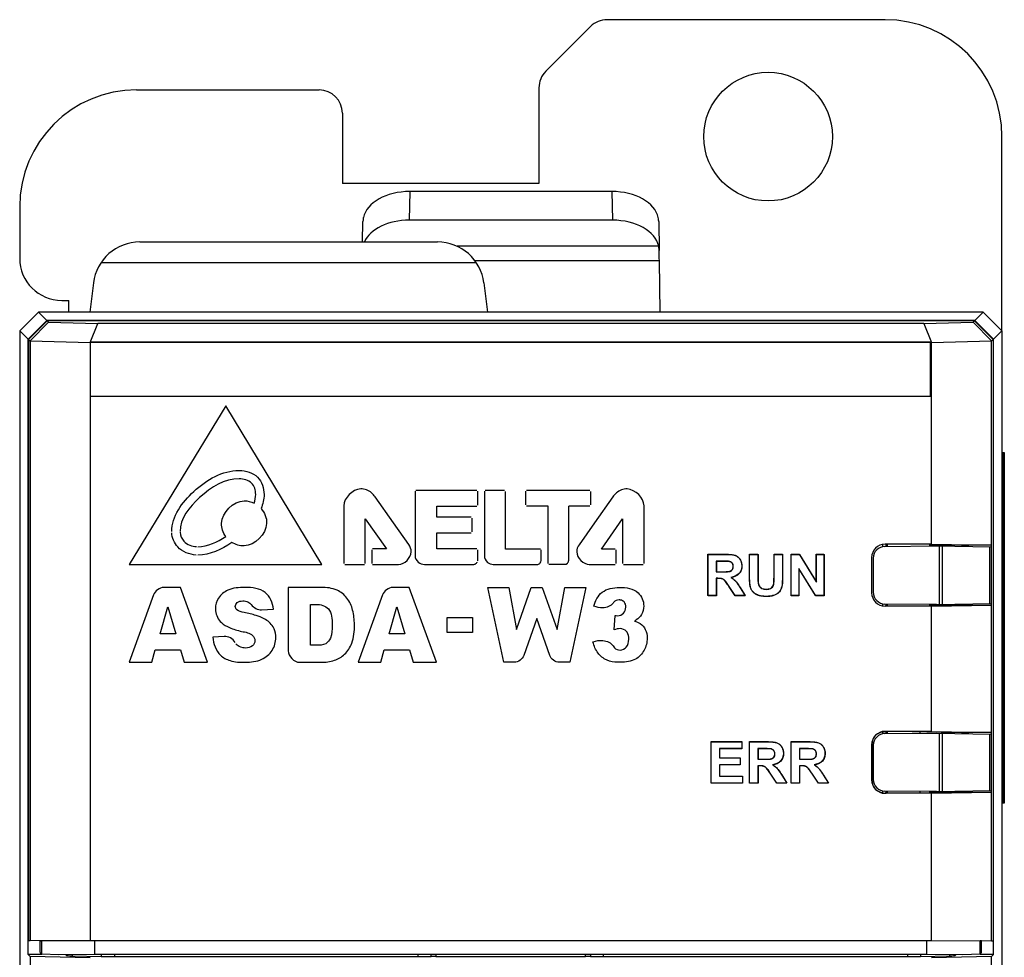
# Model space of a CAD drawing. Header units: millimetres. Extents: x 1898 to 2650, y -151 to 500.
# Tile 6 of 29: x 1957 to 1999, y 129 to 169. Entities that reach past the tile are written whole.
import ezdxf

# ---------------------------------------------------------------- set-up
doc = ezdxf.new("R2010")
doc.units = ezdxf.units.MM
doc.header["$LTSCALE"] = 23.1
doc.layers.get('0').update_dxf_attribs({"linetype": 'CONTINUOUS'})

msp = doc.modelspace()

# ---------------------------------------------------------------- linework, layer by layer
for p, q in [((1981.181, 168.497), (1979.267, 166.583)), ((1993.774, 168.79), (1981.888, 168.79)), ((1978.974, 165.876), (1978.974, 161.79)), ((1961.774, 165.79), (1969.574, 165.79)), ((1970.574, 164.79), (1970.574, 161.79)), ((1998.774, 155.49), (1998.774, 163.79)), ((1978.974, 161.79), (1970.574, 161.79)), ((1973.453, 161.444), (1973.433, 160.218)), ((1982.096, 161.444), (1973.453, 161.444)), ((1982.096, 161.444), (1982.116, 160.218)), ((1956.774, 160.79), (1956.774, 158.59)), ((1971.439, 159.29), (1971.453, 160.165)), ((1982.116, 160.218), (1973.433, 160.218)), ((1984.096, 160.165), (1984.116, 158.925)), ((1961.912, 159.29), (1974.636, 159.29)), ((1961.912, 159.29), (1974.636, 159.29)), ((1984.098, 159.105), (1975.475, 159.105)), ((1960.256, 158.412), (1976.292, 158.412)), ((1960.256, 158.412), (1976.292, 158.412)), ((1984.124, 158.478), (1976.244, 158.478)), ((1984.162, 156.29), (1984.124, 158.478)), ((1959.927, 157.534), (1959.774, 156.29)), ((1959.927, 157.534), (1959.774, 156.29)), ((1976.622, 157.534), (1976.774, 156.29)), ((1976.622, 157.534), (1976.774, 156.29)), ((1958.574, 156.79), (1958.874, 156.79)), ((1958.874, 156.29), (1958.874, 156.79)), ((1956.774, 155.49), (1957.574, 156.29)), ((1997.975, 156.29), (1957.574, 156.29)), ((1957.938, 155.926), (1957.574, 156.29)), ((1997.611, 155.926), (1997.975, 156.29)), ((1997.975, 156.29), (1998.774, 155.49)), ((1957.138, 155.127), (1957.938, 155.926)), ((1957.154, 155.111), (1957.954, 155.911)), ((1958.011, 155.854), (1957.219, 155.06)), ((1997.611, 155.926), (1957.938, 155.926)), ((1997.595, 155.911), (1957.954, 155.911)), ((1958.011, 155.854), (1957.954, 155.911)), ((1958.011, 155.854), (1960.11, 155.8)), ((1959.785, 154.994), (1960.11, 155.8)), ((1995.438, 155.8), (1960.11, 155.8)), ((1995.438, 155.8), (1997.538, 155.854)), ((1995.438, 155.8), (1995.764, 154.994)), ((1997.538, 155.854), (1997.595, 155.911)), ((1998.329, 155.06), (1997.538, 155.854)), ((1997.595, 155.911), (1998.395, 155.111)), ((1997.611, 155.926), (1998.41, 155.127)), ((1956.774, 155.49), (1956.774, -12.91)), ((1957.138, 155.127), (1956.774, 155.49)), ((1998.41, 155.127), (1998.774, 155.49)), ((1998.774, 155.49), (1998.774, -12.91)), ((1957.138, 128.824), (1957.138, 155.127)), ((1957.154, 155.111), (1957.154, 129.408)), ((1957.219, 155.045), (1957.154, 155.111)), ((1957.219, 155.06), (1959.785, 154.994)), ((1957.219, 155.045), (1957.219, 129.413)), ((1959.785, 155), (1959.785, 129.417)), ((1995.764, 155), (1959.785, 155)), ((1959.785, 154.994), (1959.785, 152.694)), ((1995.725, 154.994), (1959.785, 154.994)), ((1959.785, 154.993), (1959.785, 152.693)), ((1995.725, 154.993), (1959.785, 154.993)), ((1995.725, 152.694), (1995.725, 154.994)), ((1995.725, 152.693), (1995.725, 154.993)), ((1995.764, 154.994), (1998.329, 155.06)), ((1995.764, 146.363), (1995.764, 155)), ((1998.329, 155.045), (1998.395, 155.111)), ((1998.329, 146.249), (1998.329, 155.045)), ((1998.395, 155.111), (1998.395, 129.408)), ((1998.41, 128.824), (1998.41, 155.127)), ((1959.785, 152.694), (1995.725, 152.694)), ((1959.785, 152.693), (1995.725, 152.693)), ((1965.583, 152.281), (1961.459, 145.502)), ((1969.687, 145.502), (1965.583, 152.281)), ((1998.774, 150.29), (1998.824, 150.29)), ((1998.824, 135.29), (1998.824, 150.29)), ((1998.824, 150.29), (1998.874, 150.29)), ((1998.874, 150.29), (1998.874, 135.29)), ((1973.68, 148.629), (1973.68, 145.872)), ((1976.32, 148.667), (1973.719, 148.667)), ((1976.358, 148.037), (1976.358, 148.629)), ((1976.645, 148.627), (1976.645, 145.883)), ((1977.507, 148.664), (1976.684, 148.664)), ((1977.545, 146.159), (1977.545, 148.626)), ((1978.404, 148.629), (1978.404, 148.042)), ((1981.149, 148.664), (1978.442, 148.667)), ((1981.188, 148.045), (1981.188, 148.626)), ((1972.751, 147.285), (1971.969, 148.395)), ((1982.136, 148.392), (1981.353, 147.283)), ((1970.634, 148.008), (1970.634, 146.911)), ((1974.613, 147.515), (1974.613, 147.998)), ((1974.613, 147.998), (1976.32, 147.998)), ((1978.442, 148.003), (1979.355, 148.003)), ((1979.355, 148.003), (1979.355, 145.547)), ((1980.248, 148.007), (1981.149, 148.007)), ((1980.248, 145.683), (1980.248, 147.988)), ((1983.47, 145.54), (1983.47, 148.007)), ((1998.824, 147.722), (1998.862, 147.79)), ((1998.862, 147.79), (1998.824, 147.79)), ((1998.862, 147.79), (1998.862, 137.79)), ((1971.55, 145.542), (1971.55, 147.456)), ((1971.55, 147.456), (1972.452, 146.161)), ((1976.084, 147.515), (1974.613, 147.515)), ((1976.122, 146.895), (1976.122, 147.477)), ((1981.653, 146.159), (1982.555, 147.454)), ((1982.555, 147.454), (1982.555, 145.54)), ((1998.824, 147.722), (1998.85, 147.768)), ((1973.416, 146.347), (1972.751, 147.285)), ((1981.353, 147.283), (1980.69, 146.346)), ((1970.634, 146.911), (1970.635, 145.542)), ((1974.608, 146.166), (1974.608, 146.857)), ((1974.608, 146.857), (1976.084, 146.857)), ((1971.828, 146.122), (1971.828, 145.542)), ((1972.452, 146.161), (1971.866, 146.161)), ((1976.32, 146.166), (1974.608, 146.166)), ((1976.358, 145.649), (1976.358, 146.127)), ((1979.039, 146.159), (1977.545, 146.159)), ((1979.078, 145.673), (1979.078, 146.12)), ((1982.239, 146.159), (1981.653, 146.159)), ((1982.277, 145.54), (1982.277, 146.12)), ((1993.68, 146.262), (1993.68, 146.347)), ((1993.77, 146.271), (1995.974, 146.29)), ((1995.764, 146.363), (1993.774, 146.363)), ((1993.829, 146.271), (1993.829, 146.352)), ((1993.866, 146.34), (1993.866, 146.272)), ((1995.667, 146.328), (1996.179, 146.319)), ((1995.764, 146.363), (1998.329, 146.319)), ((1995.974, 146.29), (1998.309, 146.249)), ((1996.088, 146.288), (1996.088, 143.792)), ((1997.129, 146.319), (1996.179, 146.319)), ((1996.217, 146.286), (1996.217, 143.794)), ((1996.659, 146.319), (1996.659, 146.278)), ((1997.059, 146.319), (1997.059, 146.271)), ((1997.11, 146.27), (1997.11, 146.319)), ((1997.134, 146.316), (1997.129, 146.319)), ((1997.134, 146.316), (1997.329, 146.319)), ((1997.134, 146.316), (1997.134, 146.27)), ((1997.329, 146.319), (1997.329, 146.267)), ((1998.329, 146.319), (1997.329, 146.319)), ((1998.248, 146.251), (1998.248, 143.83)), ((1998.309, 146.249), (1998.309, 143.831)), ((1986.2, 144.168), (1986.2, 145.938)), ((1986.2, 145.938), (1986.953, 145.938)), ((1986.206, 144.162), (1986.206, 145.932)), ((1986.206, 145.932), (1986.959, 145.932)), ((1987.979, 144.993), (1987.979, 145.938)), ((1987.979, 145.938), (1988.337, 145.938)), ((1987.985, 144.987), (1987.985, 145.932)), ((1987.985, 145.932), (1988.344, 145.932)), ((1988.337, 145.938), (1988.337, 144.979)), ((1988.344, 145.932), (1988.344, 144.973)), ((1989.027, 144.959), (1989.027, 145.938)), ((1989.027, 145.938), (1989.386, 145.938)), ((1989.033, 144.952), (1989.033, 145.932)), ((1989.033, 145.932), (1989.392, 145.932)), ((1989.386, 145.938), (1989.386, 145.008)), ((1989.392, 145.932), (1989.392, 145.001)), ((1989.758, 144.168), (1989.758, 145.938)), ((1989.758, 145.938), (1990.105, 145.938)), ((1989.764, 144.162), (1989.764, 145.932)), ((1989.764, 145.932), (1990.111, 145.932)), ((1990.105, 145.938), (1990.833, 144.752)), ((1990.111, 145.932), (1990.839, 144.746)), ((1990.833, 144.752), (1990.833, 145.938)), ((1990.833, 145.938), (1991.164, 145.938)), ((1990.839, 144.746), (1990.839, 145.932)), ((1990.839, 145.932), (1991.171, 145.932)), ((1991.164, 145.938), (1991.164, 144.168)), ((1991.171, 145.932), (1991.171, 144.162)), ((1993.202, 145.79), (1993.202, 144.29)), ((1993.274, 145.771), (1993.274, 144.309)), ((1961.459, 145.502), (1969.687, 145.502)), ((1970.673, 145.503), (1971.512, 145.503)), ((1971.866, 145.503), (1972.978, 145.503)), ((1974.077, 145.502), (1976.187, 145.502)), ((1977.024, 145.502), (1978.928, 145.502)), ((1979.394, 145.509), (1980.085, 145.509)), ((1981.127, 145.502), (1982.239, 145.502)), ((1982.593, 145.502), (1983.432, 145.502)), ((1986.558, 145.639), (1986.558, 145.189)), ((1986.837, 145.639), (1986.558, 145.639)), ((1986.565, 145.633), (1986.565, 145.183)), ((1986.844, 145.633), (1986.565, 145.633)), ((1990.089, 145.332), (1990.089, 144.168)), ((1990.806, 144.168), (1990.089, 145.332)), ((1990.095, 145.325), (1990.095, 144.162)), ((1990.813, 144.162), (1990.095, 145.325)), ((1986.558, 145.189), (1986.823, 145.189)), ((1986.558, 144.907), (1986.558, 144.168)), ((1986.631, 144.907), (1986.558, 144.907)), ((1986.565, 145.183), (1986.829, 145.183)), ((1986.565, 144.901), (1986.565, 144.162)), ((1986.637, 144.901), (1986.565, 144.901)), ((1963.644, 144.517), (1962.937, 144.517)), ((1964.798, 141.317), (1963.644, 144.517)), ((1968.259, 144.517), (1968.259, 141.813)), ((1969.67, 144.517), (1968.259, 144.517)), ((1973.434, 144.517), (1972.728, 144.517)), ((1974.589, 141.317), (1973.434, 144.517)), ((1977.468, 141.317), (1976.785, 144.517)), ((1976.785, 144.517), (1977.686, 144.517)), ((1977.686, 144.517), (1978.011, 142.726)), ((1978.011, 142.726), (1978.645, 144.517)), ((1978.645, 144.517), (1979.121, 144.517)), ((1979.121, 144.517), (1979.755, 142.726)), ((1979.755, 142.726), (1980.08, 144.517)), ((1980.08, 144.517), (1980.982, 144.517)), ((1980.982, 144.517), (1980.298, 141.317)), ((1987.365, 144.168), (1987.109, 144.555)), ((1987.371, 144.162), (1987.115, 144.548)), ((1987.576, 144.513), (1987.792, 144.168)), ((1987.583, 144.507), (1987.798, 144.162)), ((1962.492, 144.196), (1961.453, 141.317)), ((1972.283, 144.196), (1971.244, 141.317)), ((1986.558, 144.168), (1986.2, 144.168)), ((1986.565, 144.162), (1986.206, 144.162)), ((1987.792, 144.168), (1987.365, 144.168)), ((1987.798, 144.162), (1987.371, 144.162)), ((1990.089, 144.168), (1989.758, 144.168)), ((1990.095, 144.162), (1989.764, 144.162)), ((1991.164, 144.168), (1990.806, 144.168)), ((1991.171, 144.162), (1990.813, 144.162)), ((1962.778, 142.538), (1963.114, 143.688)), ((1963.114, 143.688), (1963.453, 142.538)), ((1967.119, 143.564), (1967.629, 143.595)), ((1969.209, 142.044), (1969.209, 143.793)), ((1969.209, 143.793), (1969.446, 143.793)), ((1972.569, 142.537), (1972.905, 143.688)), ((1972.905, 143.688), (1973.244, 142.537)), ((1993.68, 143.734), (1993.68, 143.819)), ((1995.974, 143.79), (1993.77, 143.809)), ((1995.764, 143.718), (1993.774, 143.718)), ((1993.829, 143.728), (1993.829, 143.809)), ((1993.866, 143.809), (1993.866, 143.74)), ((1995.667, 143.753), (1996.179, 143.761)), ((1995.764, 143.718), (1998.329, 143.761)), ((1995.764, 138.363), (1995.764, 143.718)), ((1995.974, 143.79), (1998.309, 143.831)), ((1997.129, 143.761), (1996.179, 143.761)), ((1996.659, 143.802), (1996.659, 143.761)), ((1997.059, 143.809), (1997.059, 143.761)), ((1997.11, 143.761), (1997.11, 143.81)), ((1997.134, 143.765), (1997.129, 143.761)), ((1997.134, 143.81), (1997.134, 143.765)), ((1997.329, 143.761), (1997.134, 143.765)), ((1997.329, 143.814), (1997.329, 143.761)), ((1997.329, 143.761), (1998.329, 143.761)), ((1998.329, 138.249), (1998.329, 143.831)), ((1975.05, 142.597), (1975.05, 143.237)), ((1975.05, 143.237), (1976.139, 143.237)), ((1976.139, 143.237), (1976.139, 142.597)), ((1978.883, 143.183), (1978.325, 141.606)), ((1979.441, 141.606), (1978.883, 143.183)), ((1982.192, 142.706), (1982.232, 143.321)), ((1963.453, 142.538), (1962.778, 142.538)), ((1965.514, 142.425), (1965.03, 142.394)), ((1973.244, 142.537), (1972.569, 142.537)), ((1976.139, 142.597), (1975.05, 142.597)), ((1969.442, 142.044), (1969.209, 142.044)), ((1962.422, 141.317), (1962.572, 141.845)), ((1962.572, 141.845), (1963.65, 141.845)), ((1963.65, 141.845), (1963.804, 141.317)), ((1972.213, 141.317), (1972.363, 141.845)), ((1972.363, 141.845), (1973.441, 141.845)), ((1973.441, 141.845), (1973.595, 141.317)), ((1961.453, 141.317), (1962.422, 141.317)), ((1963.804, 141.317), (1964.798, 141.317)), ((1968.736, 141.317), (1969.67, 141.317)), ((1971.244, 141.317), (1972.213, 141.317)), ((1973.595, 141.317), (1974.589, 141.317)), ((1977.928, 141.317), (1977.468, 141.317)), ((1980.298, 141.317), (1979.839, 141.317)), ((1993.68, 138.262), (1993.68, 138.347)), ((1993.77, 138.271), (1995.974, 138.29)), ((1993.774, 138.354), (1993.774, 138.363)), ((1995.764, 138.363), (1993.774, 138.363)), ((1993.829, 138.271), (1993.829, 138.352)), ((1993.866, 138.34), (1993.829, 138.352)), ((1993.866, 138.34), (1993.866, 138.272)), ((1996.179, 138.319), (1994.94, 138.34)), ((1995.274, 138.284), (1995.274, 138.335)), ((1995.274, 138.284), (1995.274, 138.335)), ((1995.764, 138.363), (1998.329, 138.319)), ((1995.974, 138.29), (1998.309, 138.249)), ((1996.088, 138.288), (1996.088, 135.792)), ((1997.129, 138.319), (1996.179, 138.319)), ((1996.217, 138.286), (1996.217, 135.794)), ((1996.659, 138.319), (1996.659, 138.278)), ((1997.059, 138.319), (1997.059, 138.271)), ((1997.11, 138.27), (1997.11, 138.319)), ((1997.134, 138.316), (1997.129, 138.319)), ((1997.134, 138.316), (1997.329, 138.319)), ((1997.134, 138.316), (1997.134, 138.27)), ((1997.329, 138.319), (1997.329, 138.267)), ((1998.329, 138.319), (1997.329, 138.319)), ((1998.248, 138.251), (1998.248, 135.83)), ((1998.309, 138.249), (1998.309, 135.831)), ((1986.336, 136.155), (1986.336, 137.925)), ((1986.336, 137.925), (1987.647, 137.925)), ((1986.342, 136.148), (1986.342, 137.919)), ((1986.342, 137.919), (1987.653, 137.919)), ((1987.647, 137.925), (1987.647, 137.626)), ((1987.653, 137.919), (1987.653, 137.619)), ((1987.979, 136.155), (1987.979, 137.925)), ((1987.979, 137.925), (1988.732, 137.925)), ((1987.985, 136.148), (1987.985, 137.919)), ((1987.985, 137.919), (1988.738, 137.919)), ((1989.758, 136.155), (1989.758, 137.925)), ((1989.758, 137.925), (1990.51, 137.925)), ((1989.764, 136.148), (1989.764, 137.919)), ((1989.764, 137.919), (1990.517, 137.919)), ((1993.202, 137.79), (1993.202, 136.29)), ((1993.202, 137.79), (1993.21, 137.79)), ((1993.21, 137.79), (1993.21, 136.29)), ((1993.274, 137.771), (1993.274, 136.309)), ((1998.862, 137.79), (1998.824, 137.859)), ((1998.85, 137.812), (1998.824, 137.859)), ((1998.824, 137.79), (1998.862, 137.79)), ((1986.695, 137.626), (1986.695, 137.233)), ((1987.647, 137.626), (1986.695, 137.626)), ((1986.701, 137.619), (1986.701, 137.226)), ((1987.653, 137.619), (1986.701, 137.619)), ((1988.337, 137.626), (1988.337, 137.176)), ((1988.616, 137.626), (1988.337, 137.626)), ((1988.343, 137.619), (1988.343, 137.169)), ((1988.622, 137.619), (1988.343, 137.619)), ((1990.116, 137.626), (1990.116, 137.176)), ((1990.395, 137.626), (1990.116, 137.626)), ((1990.122, 137.619), (1990.122, 137.169)), ((1990.401, 137.619), (1990.122, 137.619)), ((1986.695, 137.233), (1987.58, 137.233)), ((1986.695, 136.933), (1986.695, 136.454)), ((1987.58, 136.933), (1986.695, 136.933)), ((1986.701, 137.226), (1987.586, 137.226)), ((1986.701, 136.927), (1986.701, 136.447)), ((1987.586, 136.927), (1986.701, 136.927)), ((1987.58, 137.233), (1987.58, 136.933)), ((1987.586, 137.226), (1987.586, 136.927)), ((1988.337, 137.176), (1988.602, 137.176)), ((1988.337, 136.894), (1988.337, 136.155)), ((1988.41, 136.894), (1988.337, 136.894)), ((1988.343, 137.169), (1988.608, 137.169)), ((1988.343, 136.888), (1988.343, 136.148)), ((1988.416, 136.888), (1988.343, 136.888)), ((1990.116, 137.176), (1990.381, 137.176)), ((1990.116, 136.894), (1990.116, 136.155)), ((1990.189, 136.894), (1990.116, 136.894)), ((1990.122, 137.169), (1990.387, 137.169)), ((1990.122, 136.888), (1990.122, 136.148)), ((1990.195, 136.888), (1990.122, 136.888)), ((1986.695, 136.454), (1987.681, 136.454)), ((1986.701, 136.447), (1987.687, 136.447)), ((1987.681, 136.454), (1987.681, 136.155)), ((1987.687, 136.447), (1987.687, 136.148)), ((1989.144, 136.155), (1988.887, 136.541)), ((1989.15, 136.148), (1988.894, 136.535)), ((1989.355, 136.5), (1989.571, 136.155)), ((1989.361, 136.494), (1989.577, 136.148)), ((1990.923, 136.155), (1990.666, 136.541)), ((1990.929, 136.148), (1990.672, 136.535)), ((1991.134, 136.5), (1991.35, 136.155)), ((1991.14, 136.494), (1991.356, 136.148)), ((1987.681, 136.155), (1986.336, 136.155)), ((1987.687, 136.148), (1986.342, 136.148)), ((1988.337, 136.155), (1987.979, 136.155)), ((1988.343, 136.148), (1987.985, 136.148)), ((1989.571, 136.155), (1989.144, 136.155)), ((1989.577, 136.148), (1989.15, 136.148)), ((1990.116, 136.155), (1989.758, 136.155)), ((1990.122, 136.148), (1989.764, 136.148)), ((1991.35, 136.155), (1990.923, 136.155)), ((1991.356, 136.148), (1990.929, 136.148)), ((1993.202, 136.29), (1993.21, 136.29)), ((1993.68, 135.734), (1993.68, 135.819)), ((1995.974, 135.79), (1993.77, 135.809)), ((1993.774, 135.718), (1993.774, 135.726)), ((1995.764, 135.718), (1993.774, 135.718)), ((1993.829, 135.728), (1993.829, 135.809)), ((1993.866, 135.74), (1993.829, 135.728)), ((1993.866, 135.809), (1993.866, 135.74)), ((1995.274, 135.735), (1995.274, 135.796)), ((1995.274, 135.735), (1995.274, 135.796)), ((1996.179, 135.761), (1995.667, 135.753)), ((1995.764, 135.718), (1998.329, 135.761)), ((1995.764, 129.417), (1995.764, 135.718)), ((1995.974, 135.79), (1998.309, 135.831)), ((1996.179, 135.761), (1997.129, 135.761)), ((1996.659, 135.802), (1996.659, 135.761)), ((1997.059, 135.809), (1997.059, 135.761)), ((1997.11, 135.761), (1997.11, 135.81)), ((1997.134, 135.765), (1997.129, 135.761)), ((1997.134, 135.81), (1997.134, 135.765)), ((1997.329, 135.761), (1997.134, 135.765)), ((1997.329, 135.814), (1997.329, 135.761)), ((1997.329, 135.761), (1998.329, 135.761)), ((1998.329, 129.413), (1998.329, 135.831)), ((1998.824, 135.29), (1998.774, 135.29)), ((1998.874, 135.29), (1998.824, 135.29)), ((1957.219, 129.413), (1957.154, 129.408)), ((1959.785, 129.417), (1957.219, 129.413)), ((1957.654, 129.408), (1957.714, 129.412)), ((1957.654, 128.908), (1957.654, 129.408)), ((1957.714, 129.412), (1959.988, 129.416)), ((1957.714, 128.848), (1957.714, 129.412)), ((1959.785, 129.417), (1995.764, 129.417)), ((1959.988, 128.843), (1959.988, 129.416)), ((1959.988, 129.416), (1995.56, 129.416)), ((1995.56, 128.843), (1995.56, 129.416)), ((1995.56, 129.416), (1997.835, 129.412)), ((1995.764, 129.417), (1998.329, 129.413)), ((1997.835, 128.848), (1997.835, 129.412)), ((1997.895, 129.408), (1997.835, 129.412)), ((1997.895, 128.908), (1997.895, 129.408)), ((1998.329, 129.413), (1998.395, 129.408)), ((1957.654, 128.908), (1957.714, 128.848)), ((1957.714, 128.848), (1958.448, 128.829)), ((1958.448, 128.829), (1959.988, 128.843)), ((1958.778, 128.829), (1958.778, 128.784)), ((1959.02, 128.829), (1959.02, 128.77)), ((1959.988, 128.843), (1995.56, 128.843)), ((1960.262, 128.829), (1960.262, 128.738)), ((1960.821, 128.829), (1960.821, 128.732)), ((1973.819, 128.732), (1973.819, 128.829)), ((1974.368, 128.738), (1974.368, 128.829)), ((1974.574, 128.829), (1974.574, 128.74)), ((1980.974, 128.74), (1980.974, 128.829)), ((1981.18, 128.829), (1981.18, 128.738)), ((1981.729, 128.829), (1981.729, 128.732)), ((1994.728, 128.829), (1994.728, 128.732)), ((1995.286, 128.829), (1995.286, 128.738)), ((1995.56, 128.843), (1997.1, 128.829)), ((1996.529, 128.829), (1996.529, 128.77)), ((1996.77, 128.829), (1996.77, 128.784)), ((1997.1, 128.829), (1997.835, 128.848)), ((1997.835, 128.848), (1997.895, 128.908)), ((1957.714, 128.824), (1957.138, 128.824)), ((1957.219, 128.743), (1957.138, 128.824)), ((1957.219, 128.743), (1957.219, -12.465)), ((1959.785, 128.677), (1957.219, 128.743)), ((1958.739, 128.824), (1958.778, 128.784)), ((1959.02, 128.77), (1960.262, 128.738)), ((1960.821, 128.732), (1973.819, 128.732)), ((1974.574, 128.74), (1980.974, 128.74)), ((1981.729, 128.732), (1994.728, 128.732)), ((1995.286, 128.738), (1996.529, 128.77)), ((1998.329, 128.743), (1995.764, 128.677)), ((1996.81, 128.824), (1996.77, 128.784)), ((1998.41, 128.824), (1997.835, 128.824)), ((1998.329, 128.743), (1998.41, 128.824)), ((1998.329, -12.465), (1998.329, 128.743))]:
    msp.add_line(p, q)
msp.add_circle((1988.774, 163.79), 2.75)
for centre, radius, start, end in [((1981.888, 167.79), 1, 90, 135), ((1993.774, 163.79), 5, 0, 90), ((1979.974, 165.876), 1, 135, 180), ((1961.774, 160.79), 5, 90, 180), ((1969.574, 164.79), 1, 0, 90), ((1961.912, 157.29), 2, 90, 173), ((1961.912, 157.29), 2, 90, 173), ((1974.636, 157.29), 2, 7, 90), ((1974.636, 157.29), 2, 7, 90), ((1958.574, 158.59), 1.8, 180, 270), ((1993.774, 145.79), 0.573, 90, 180), ((1993.774, 145.771), 0.5, 90.5, 180), ((1993.774, 144.29), 0.573, 180, 270), ((1993.774, 144.309), 0.5, 180, 269.5), ((1982.466, 144.051), 1.141, 301.2741, 306.1072), ((1993.774, 137.79), 0.573, 90, 180), ((1993.774, 137.79), 0.565, 99.6595, 180), ((1993.774, 137.771), 0.5, 90.5, 180), ((1993.774, 136.29), 0.573, 180, 270), ((1993.774, 136.29), 0.565, 180, 260.3405), ((1993.774, 136.309), 0.5, 180, 269.5), ((1993.767, 136.245), 0.519, 260.2747, 270.7729)]:
    msp.add_arc(centre, radius, start, end)
for centre, major_axis, ratio, start_param, end_param in [((1973.453, 160.158), (2, 0), 0.642739, 1.570796, 3.005272), ((1982.096, 160.158), (2, 0), 0.642739, 0.136321, 1.570796), ((1973.433, 158.933), (2, 0), 0.642739, 1.570796, 2.85953), ((1982.116, 158.933), (2, 0), 0.642739, 0.134667, 1.570796), ((1984.125, 158.339), (-0.017, 1), 0.001521, -1.431196, -0.944482), ((1993.68, 138.352), (0.15, 0), 0.017455, 0.05236, 0.887074), ((1993.68, 135.728), (0.15, 0), 0.017455, -0.887074, -0.05236), ((1959.578, 128.785), (0.8, 0), 0.026186, -3.115413, -2.343105), ((1960.821, 128.753), (0.8, 0), 0.026186, -2.343105, -1.570796), ((1973.819, 128.753), (0.8, 0), 0.026186, -1.570796, -0.81434), ((1974.574, 128.732), (0.3, 0), 0.026186, 1.570796, 2.327253), ((1980.974, 128.732), (0.3, 0), 0.026186, 0.81434, 1.570796), ((1981.729, 128.753), (0.8, 0), 0.026186, -2.327253, -1.570796), ((1994.728, 128.753), (0.8, 0), 0.026186, -1.570796, -0.798488), ((1995.97, 128.785), (0.8, 0), 0.026186, -0.798488, -0.02618)]:
    msp.add_ellipse(centre, major_axis=major_axis, ratio=ratio, start_param=start_param, end_param=end_param)
for points, knots in [([(1971.471, 160.333), (1971.468, 160.32), (1971.458, 160.264), (1971.453, 160.208), (1971.453, 160.165)], [0, 0, 0, 0, 0.241726, 1, 1, 1, 1]), ([(1984.096, 160.165), (1984.096, 160.18), (1984.093, 160.236), (1984.086, 160.292), (1984.077, 160.333)], [0, 0, 0, 0, 0.258756, 1, 1, 1, 1]), ([(1984.116, 158.925), (1984.116, 158.942), (1984.113, 159.002), (1984.107, 159.062), (1984.098, 159.105)], [0, 0, 0, 0, 0.270302, 1, 1, 1, 1]), ([(1963.277, 146.907), (1963.284, 147.56), (1964.168, 148.794), (1965.443, 149.512), (1966.154, 149.521)], [0, 0, 0, 0, 0.478909, 1, 1, 1, 1]), ([(1966.164, 149.521), (1966.442, 149.522), (1967.031, 149.335), (1967.294, 148.544), (1967.174, 148.082), (1967.093, 147.892)], [0, 0, 0, 0, 0.372942, 0.722597, 1, 1, 1, 1]), ([(1966.157, 149.162), (1965.533, 149.162), (1964.457, 148.503), (1963.627, 147.465), (1963.635, 146.907)], [0, 0, 0, 0, 0.528193, 1, 1, 1, 1]), ([(1966.797, 148.12), (1966.839, 148.241), (1966.905, 148.533), (1966.748, 149.055), (1966.35, 149.162), (1966.164, 149.162)], [0, 0, 0, 0, 0.264772, 0.615376, 1, 1, 1, 1]), ([(1971.969, 148.395), (1971.926, 148.456), (1971.765, 148.635), (1971.182, 148.883), (1970.635, 148.348), (1970.634, 148.008)], [0, 0, 0, 0, 0.129359, 0.413054, 1, 1, 1, 1]), ([(1983.47, 148.007), (1983.47, 148.346), (1982.922, 148.883), (1982.34, 148.632), (1982.178, 148.454), (1982.136, 148.392)], [0, 0, 0, 0, 0.586803, 0.870303, 1, 1, 1, 1]), ([(1965.584, 146.697), (1965.47, 146.856), (1965.219, 147.517), (1966.061, 148.357), (1966.666, 148.185), (1966.797, 148.12)], [0, 0, 0, 0, 0.245384, 0.81638, 1, 1, 1, 1]), ([(1967.093, 147.892), (1967.243, 147.721), (1967.549, 147.024), (1966.646, 146.123), (1966.002, 146.346), (1965.85, 146.444)], [0, 0, 0, 0, 0.263093, 0.790481, 1, 1, 1, 1]), ([(1964.319, 145.904), (1964.033, 145.917), (1963.5, 146.124), (1963.287, 146.639), (1963.278, 146.859)], [0, 0, 0, 0, 0.56475, 1, 1, 1, 1]), ([(1963.636, 146.875), (1963.641, 146.736), (1963.787, 146.397), (1964.142, 146.272), (1964.336, 146.263)], [0, 0, 0, 0, 0.416652, 1, 1, 1, 1]), ([(1972.978, 145.503), (1973.23, 145.503), (1973.615, 145.896), (1973.477, 146.258), (1973.416, 146.347)], [0, 0, 0, 0, 0.701365, 1, 1, 1, 1]), ([(1980.69, 146.346), (1980.628, 146.258), (1980.49, 145.894), (1980.875, 145.502), (1981.127, 145.502)], [0, 0, 0, 0, 0.299592, 1, 1, 1, 1]), ([(1973.68, 145.872), (1973.68, 145.77), (1973.789, 145.577), (1973.985, 145.502), (1974.077, 145.502)], [0, 0, 0, 0, 0.525094, 1, 1, 1, 1]), ([(1976.645, 145.883), (1976.645, 145.775), (1976.738, 145.571), (1976.938, 145.502), (1977.024, 145.502)], [0, 0, 0, 0, 0.556519, 1, 1, 1, 1]), ([(1978.93, 145.502), (1978.97, 145.503), (1979.042, 145.557), (1979.075, 145.632), (1979.078, 145.671)], [0, 0, 0, 0, 0.506089, 1, 1, 1, 1]), ([(1980.085, 145.509), (1980.123, 145.509), (1980.213, 145.541), (1980.248, 145.634), (1980.248, 145.683)], [0, 0, 0, 0, 0.441411, 1, 1, 1, 1]), ([(1986.953, 145.938), (1987.035, 145.938), (1987.148, 145.935), (1987.286, 145.914), (1987.363, 145.894), (1987.427, 145.864), (1987.502, 145.813), (1987.578, 145.723), (1987.627, 145.614), (1987.646, 145.518), (1987.651, 145.436), (1987.645, 145.349), (1987.616, 145.233), (1987.505, 145.04), (1987.31, 144.968), (1987.183, 144.949)], [0, 0, 0, 0, 0.142419, 0.197365, 0.242006, 0.281216, 0.319791, 0.399323, 0.482417, 0.524975, 0.56932, 0.624889, 0.676787, 0.776181, 1, 1, 1, 1]), ([(1986.959, 145.932), (1987.041, 145.932), (1987.154, 145.928), (1987.292, 145.908), (1987.369, 145.887), (1987.433, 145.858), (1987.508, 145.806), (1987.585, 145.717), (1987.633, 145.607), (1987.652, 145.511), (1987.657, 145.429), (1987.651, 145.342), (1987.622, 145.226), (1987.511, 145.034), (1987.317, 144.962), (1987.189, 144.943)], [0, 0, 0, 0, 0.142419, 0.197365, 0.242006, 0.281216, 0.319791, 0.399323, 0.482417, 0.524975, 0.56932, 0.624889, 0.676787, 0.776181, 1, 1, 1, 1]), ([(1976.187, 145.502), (1976.23, 145.502), (1976.293, 145.535), (1976.332, 145.585), (1976.343, 145.602)], [0, 0, 0, 0, 0.68543, 1, 1, 1, 1]), ([(1987.098, 145.633), (1987.087, 145.635), (1987, 145.64), (1986.913, 145.639), (1986.837, 145.639)], [0, 0, 0, 0, 0.125871, 1, 1, 1, 1]), ([(1987.104, 145.627), (1987.094, 145.628), (1987.007, 145.633), (1986.92, 145.633), (1986.844, 145.633)], [0, 0, 0, 0, 0.125871, 1, 1, 1, 1]), ([(1987.144, 145.211), (1987.184, 145.225), (1987.24, 145.266), (1987.276, 145.348), (1987.283, 145.422), (1987.274, 145.499), (1987.224, 145.591), (1987.148, 145.625), (1987.098, 145.633)], [0, 0, 0, 0, 0.219169, 0.334447, 0.463728, 0.606821, 0.735037, 1, 1, 1, 1]), ([(1987.15, 145.205), (1987.19, 145.218), (1987.246, 145.259), (1987.282, 145.341), (1987.29, 145.415), (1987.28, 145.492), (1987.23, 145.585), (1987.154, 145.619), (1987.104, 145.627)], [0, 0, 0, 0, 0.219169, 0.334447, 0.463728, 0.606821, 0.735037, 1, 1, 1, 1]), ([(1986.919, 144.814), (1986.904, 144.831), (1986.871, 144.86), (1986.809, 144.893), (1986.727, 144.905), (1986.667, 144.907), (1986.631, 144.907)], [0, 0, 0, 0, 0.22, 0.418205, 0.658552, 1, 1, 1, 1]), ([(1986.926, 144.808), (1986.91, 144.824), (1986.877, 144.854), (1986.815, 144.886), (1986.734, 144.899), (1986.673, 144.901), (1986.637, 144.901)], [0, 0, 0, 0, 0.22, 0.418205, 0.658552, 1, 1, 1, 1]), ([(1986.823, 145.189), (1986.893, 145.189), (1986.999, 145.192), (1987.108, 145.199), (1987.144, 145.211)], [0, 0, 0, 0, 0.647809, 1, 1, 1, 1]), ([(1986.829, 145.183), (1986.899, 145.183), (1987.005, 145.186), (1987.114, 145.193), (1987.15, 145.205)], [0, 0, 0, 0, 0.647809, 1, 1, 1, 1]), ([(1987.183, 144.949), (1987.202, 144.938), (1987.27, 144.896), (1987.334, 144.844), (1987.374, 144.801)], [0, 0, 0, 0, 0.269476, 1, 1, 1, 1]), ([(1987.189, 144.943), (1987.208, 144.932), (1987.277, 144.89), (1987.34, 144.838), (1987.38, 144.795)], [0, 0, 0, 0, 0.269476, 1, 1, 1, 1]), ([(1988.014, 144.544), (1988.007, 144.572), (1987.982, 144.72), (1987.979, 144.871), (1987.979, 144.993)], [0, 0, 0, 0, 0.191658, 1, 1, 1, 1]), ([(1988.02, 144.537), (1988.014, 144.565), (1987.988, 144.714), (1987.985, 144.865), (1987.985, 144.987)], [0, 0, 0, 0, 0.191658, 1, 1, 1, 1]), ([(1988.337, 144.979), (1988.337, 144.944), (1988.339, 144.846), (1988.338, 144.746), (1988.351, 144.683)], [0, 0, 0, 0, 0.35187, 1, 1, 1, 1]), ([(1988.344, 144.973), (1988.344, 144.938), (1988.345, 144.839), (1988.345, 144.74), (1988.357, 144.677)], [0, 0, 0, 0, 0.35187, 1, 1, 1, 1]), ([(1989.012, 144.658), (1989.015, 144.675), (1989.026, 144.775), (1989.027, 144.876), (1989.027, 144.959)], [0, 0, 0, 0, 0.1767, 1, 1, 1, 1]), ([(1989.018, 144.651), (1989.021, 144.669), (1989.032, 144.769), (1989.033, 144.869), (1989.033, 144.952)], [0, 0, 0, 0, 0.1767, 1, 1, 1, 1]), ([(1989.386, 145.008), (1989.386, 144.958), (1989.383, 144.808), (1989.379, 144.656), (1989.357, 144.557)], [0, 0, 0, 0, 0.326963, 1, 1, 1, 1]), ([(1989.392, 145.001), (1989.392, 144.952), (1989.39, 144.801), (1989.385, 144.649), (1989.363, 144.55)], [0, 0, 0, 0, 0.326963, 1, 1, 1, 1]), ([(1967.629, 143.595), (1967.598, 143.855), (1967.332, 144.452), (1966.447, 144.543), (1965.724, 144.486), (1965.24, 144.106), (1965.131, 143.743), (1965.144, 143.553), (1965.148, 143.523)], [0, 0, 0, 0, 0.224803, 0.480774, 0.692346, 0.840986, 0.975199, 1, 1, 1, 1]), ([(1971.011, 143.548), (1970.964, 143.731), (1970.81, 144.081), (1970.324, 144.475), (1969.898, 144.517), (1969.67, 144.517)], [0, 0, 0, 0, 0.316393, 0.618823, 1, 1, 1, 1]), ([(1981.68, 144.311), (1981.881, 144.469), (1982.433, 144.562), (1983.238, 144.443), (1983.515, 143.803), (1983.396, 143.361), (1983.225, 143.192), (1983.138, 143.129)], [0, 0, 0, 0, 0.26417, 0.548136, 0.760877, 0.890432, 1, 1, 1, 1]), ([(1987.109, 144.555), (1987.088, 144.586), (1987.027, 144.674), (1986.967, 144.764), (1986.919, 144.814)], [0, 0, 0, 0, 0.3517, 1, 1, 1, 1]), ([(1987.115, 144.548), (1987.094, 144.58), (1987.033, 144.668), (1986.974, 144.758), (1986.926, 144.808)], [0, 0, 0, 0, 0.3517, 1, 1, 1, 1]), ([(1987.374, 144.801), (1987.388, 144.786), (1987.463, 144.695), (1987.526, 144.595), (1987.576, 144.513)], [0, 0, 0, 0, 0.17993, 1, 1, 1, 1]), ([(1987.38, 144.795), (1987.394, 144.779), (1987.469, 144.689), (1987.532, 144.589), (1987.583, 144.507)], [0, 0, 0, 0, 0.17993, 1, 1, 1, 1]), ([(1988.703, 144.136), (1988.629, 144.136), (1988.499, 144.141), (1988.327, 144.184), (1988.203, 144.256), (1988.112, 144.342), (1988.048, 144.439), (1988.022, 144.509), (1988.014, 144.544)], [0, 0, 0, 0, 0.255987, 0.447844, 0.602923, 0.744944, 0.876825, 1, 1, 1, 1]), ([(1988.709, 144.13), (1988.635, 144.13), (1988.505, 144.135), (1988.333, 144.177), (1988.209, 144.249), (1988.118, 144.335), (1988.054, 144.432), (1988.028, 144.502), (1988.02, 144.537)], [0, 0, 0, 0, 0.255987, 0.447844, 0.602923, 0.744944, 0.876825, 1, 1, 1, 1]), ([(1988.351, 144.683), (1988.358, 144.649), (1988.383, 144.582), (1988.457, 144.501), (1988.543, 144.46), (1988.624, 144.445), (1988.693, 144.441), (1988.761, 144.445), (1988.839, 144.459), (1988.92, 144.497), (1988.985, 144.57), (1989.007, 144.628), (1989.012, 144.658)], [0, 0, 0, 0, 0.12025, 0.238337, 0.367075, 0.439655, 0.519946, 0.600595, 0.671903, 0.792863, 0.898422, 1, 1, 1, 1]), ([(1988.357, 144.677), (1988.364, 144.642), (1988.389, 144.576), (1988.463, 144.494), (1988.55, 144.454), (1988.631, 144.438), (1988.699, 144.435), (1988.767, 144.438), (1988.845, 144.452), (1988.926, 144.49), (1988.991, 144.564), (1989.013, 144.622), (1989.018, 144.651)], [0, 0, 0, 0, 0.12025, 0.238337, 0.367075, 0.439655, 0.519946, 0.600595, 0.671903, 0.792863, 0.898422, 1, 1, 1, 1]), ([(1989.357, 144.557), (1989.339, 144.476), (1989.286, 144.358), (1989.159, 144.247), (1989.038, 144.182), (1988.882, 144.142), (1988.767, 144.136), (1988.703, 144.136)], [0, 0, 0, 0, 0.291487, 0.435302, 0.591974, 0.77551, 1, 1, 1, 1]), ([(1989.363, 144.55), (1989.345, 144.47), (1989.292, 144.352), (1989.166, 144.24), (1989.044, 144.175), (1988.888, 144.136), (1988.773, 144.13), (1988.709, 144.13)], [0, 0, 0, 0, 0.291487, 0.435302, 0.591974, 0.77551, 1, 1, 1, 1]), ([(1982.455, 143.979), (1982.438, 143.982), (1982.336, 143.99), (1982.212, 143.945), (1982.068, 143.725), (1981.732, 143.593), (1981.446, 143.668), (1981.327, 143.715)], [0, 0, 0, 0, 0.039859, 0.238294, 0.28496, 0.685099, 1, 1, 1, 1]), ([(1967.722, 142.465), (1967.711, 142.596), (1967.625, 142.894), (1967.28, 143.181), (1966.831, 143.336), (1966.445, 143.447), (1966.084, 143.494), (1965.959, 143.71), (1966.071, 143.915), (1966.261, 143.947), (1966.389, 143.938), (1966.426, 143.932)], [0, 0, 0, 0, 0.136783, 0.317381, 0.448895, 0.637603, 0.753753, 0.806347, 0.87357, 0.962375, 1, 1, 1, 1]), ([(1966.426, 143.932), (1966.499, 143.92), (1966.595, 143.883), (1966.757, 143.673), (1966.954, 143.554), (1967.119, 143.564)], [0, 0, 0, 0, 0.268517, 0.375751, 1, 1, 1, 1]), ([(1969.446, 143.793), (1969.633, 143.793), (1970.129, 143.659), (1970.134, 142.944), (1970.134, 142.525), (1970.062, 142.353)], [0, 0, 0, 0, 0.305433, 0.694766, 1, 1, 1, 1]), ([(1982.232, 143.321), (1982.265, 143.315), (1982.391, 143.295), (1982.619, 143.391), (1982.72, 143.658), (1982.651, 143.905), (1982.517, 143.969), (1982.455, 143.979)], [0, 0, 0, 0, 0.095271, 0.354005, 0.611079, 0.833676, 1, 1, 1, 1]), ([(1965.148, 143.523), (1965.172, 143.331), (1965.329, 143.011), (1965.786, 142.771), (1966.237, 142.628), (1966.698, 142.569), (1966.879, 142.242), (1966.733, 141.97), (1966.503, 141.914), (1966.358, 141.93), (1966.325, 141.936)], [0, 0, 0, 0, 0.19375, 0.332325, 0.518691, 0.691513, 0.773237, 0.857981, 0.967121, 1, 1, 1, 1]), ([(1969.67, 141.317), (1969.861, 141.317), (1970.223, 141.362), (1970.711, 141.642), (1971.055, 142.191), (1971.108, 142.87), (1971.063, 143.347), (1971.011, 143.548)], [0, 0, 0, 0, 0.186826, 0.349152, 0.534051, 0.79628, 1, 1, 1, 1]), ([(1983.058, 143.076), (1983.145, 143.052), (1983.338, 142.984), (1983.562, 142.72), (1983.632, 142.298), (1983.518, 141.814), (1983.1, 141.369), (1982.527, 141.301), (1982.142, 141.326), (1981.99, 141.371)], [0, 0, 0, 0, 0.084906, 0.189341, 0.308654, 0.476935, 0.644438, 0.848494, 1, 1, 1, 1]), ([(1982.742, 142.607), (1982.734, 142.618), (1982.665, 142.705), (1982.453, 142.791), (1982.274, 142.732), (1982.192, 142.706)], [0, 0, 0, 0, 0.068844, 0.56744, 1, 1, 1, 1]), ([(1965.03, 142.394), (1965.053, 142.115), (1965.214, 141.646), (1965.82, 141.338), (1966.435, 141.299), (1967.105, 141.364), (1967.617, 141.793), (1967.734, 142.212), (1967.725, 142.435), (1967.722, 142.465)], [0, 0, 0, 0, 0.214259, 0.333532, 0.498234, 0.683626, 0.832405, 0.978066, 1, 1, 1, 1]), ([(1970.062, 142.353), (1970.022, 142.257), (1969.858, 142.038), (1969.585, 142.044), (1969.442, 142.044)], [0, 0, 0, 0, 0.419997, 1, 1, 1, 1]), ([(1981.285, 142.187), (1981.422, 142.235), (1981.732, 142.302), (1982.088, 142.137), (1982.229, 141.887), (1982.464, 141.798), (1982.768, 141.955), (1982.839, 142.287), (1982.8, 142.525), (1982.742, 142.607)], [0, 0, 0, 0, 0.194097, 0.414404, 0.456854, 0.575358, 0.704933, 0.86273, 1, 1, 1, 1]), ([(1981.99, 141.371), (1981.948, 141.384), (1981.763, 141.452), (1981.454, 141.698), (1981.33, 142.017), (1981.285, 142.187)], [0, 0, 0, 0, 0.116622, 0.53044, 1, 1, 1, 1]), ([(1993.68, 138.347), (1993.688, 138.348), (1993.719, 138.353), (1993.751, 138.355), (1993.774, 138.354)], [0, 0, 0, 0, 0.269279, 1, 1, 1, 1]), ([(1988.732, 137.925), (1988.813, 137.925), (1988.927, 137.921), (1989.065, 137.901), (1989.142, 137.88), (1989.206, 137.851), (1989.281, 137.799), (1989.357, 137.71), (1989.405, 137.6), (1989.425, 137.504), (1989.43, 137.422), (1989.423, 137.335), (1989.395, 137.219), (1989.283, 137.027), (1989.089, 136.955), (1988.962, 136.936)], [0, 0, 0, 0, 0.142419, 0.197365, 0.242006, 0.281216, 0.319791, 0.399323, 0.482417, 0.524975, 0.56932, 0.624889, 0.676787, 0.776181, 1, 1, 1, 1]), ([(1988.738, 137.919), (1988.82, 137.919), (1988.933, 137.915), (1989.071, 137.894), (1989.148, 137.874), (1989.212, 137.844), (1989.287, 137.793), (1989.363, 137.703), (1989.412, 137.594), (1989.431, 137.498), (1989.436, 137.416), (1989.43, 137.329), (1989.401, 137.213), (1989.29, 137.02), (1989.095, 136.948), (1988.968, 136.93)], [0, 0, 0, 0, 0.142419, 0.197365, 0.242006, 0.281216, 0.319791, 0.399323, 0.482417, 0.524975, 0.56932, 0.624889, 0.676787, 0.776181, 1, 1, 1, 1]), ([(1990.51, 137.925), (1990.592, 137.925), (1990.706, 137.921), (1990.843, 137.901), (1990.921, 137.88), (1990.985, 137.851), (1991.06, 137.799), (1991.136, 137.71), (1991.184, 137.6), (1991.203, 137.504), (1991.208, 137.422), (1991.202, 137.335), (1991.174, 137.219), (1991.062, 137.027), (1990.868, 136.955), (1990.741, 136.936)], [0, 0, 0, 0, 0.142419, 0.197365, 0.242006, 0.281216, 0.319791, 0.399323, 0.482417, 0.524975, 0.56932, 0.624889, 0.676787, 0.776181, 1, 1, 1, 1]), ([(1990.517, 137.919), (1990.598, 137.919), (1990.712, 137.915), (1990.85, 137.894), (1990.927, 137.874), (1990.991, 137.844), (1991.066, 137.793), (1991.142, 137.703), (1991.19, 137.594), (1991.21, 137.498), (1991.215, 137.416), (1991.208, 137.329), (1991.18, 137.213), (1991.068, 137.02), (1990.874, 136.948), (1990.747, 136.93)], [0, 0, 0, 0, 0.142419, 0.197365, 0.242006, 0.281216, 0.319791, 0.399323, 0.482417, 0.524975, 0.56932, 0.624889, 0.676787, 0.776181, 1, 1, 1, 1]), ([(1988.877, 137.62), (1988.866, 137.621), (1988.779, 137.626), (1988.692, 137.626), (1988.616, 137.626)], [0, 0, 0, 0, 0.125871, 1, 1, 1, 1]), ([(1988.883, 137.613), (1988.872, 137.615), (1988.785, 137.62), (1988.698, 137.619), (1988.622, 137.619)], [0, 0, 0, 0, 0.125871, 1, 1, 1, 1]), ([(1988.923, 137.198), (1988.962, 137.211), (1989.019, 137.252), (1989.054, 137.334), (1989.062, 137.408), (1989.053, 137.485), (1989.003, 137.577), (1988.927, 137.611), (1988.877, 137.62)], [0, 0, 0, 0, 0.219169, 0.334447, 0.463728, 0.606821, 0.735037, 1, 1, 1, 1]), ([(1988.929, 137.191), (1988.969, 137.205), (1989.025, 137.246), (1989.061, 137.328), (1989.068, 137.402), (1989.059, 137.479), (1989.009, 137.571), (1988.933, 137.605), (1988.883, 137.613)], [0, 0, 0, 0, 0.219169, 0.334447, 0.463728, 0.606821, 0.735037, 1, 1, 1, 1]), ([(1990.656, 137.62), (1990.645, 137.621), (1990.558, 137.626), (1990.471, 137.626), (1990.395, 137.626)], [0, 0, 0, 0, 0.125871, 1, 1, 1, 1]), ([(1990.662, 137.613), (1990.651, 137.615), (1990.564, 137.62), (1990.477, 137.619), (1990.401, 137.619)], [0, 0, 0, 0, 0.125871, 1, 1, 1, 1]), ([(1990.702, 137.198), (1990.741, 137.211), (1990.797, 137.252), (1990.833, 137.334), (1990.841, 137.408), (1990.832, 137.485), (1990.782, 137.577), (1990.706, 137.611), (1990.656, 137.62)], [0, 0, 0, 0, 0.219169, 0.334447, 0.463728, 0.606821, 0.735037, 1, 1, 1, 1]), ([(1990.708, 137.191), (1990.747, 137.205), (1990.804, 137.246), (1990.839, 137.328), (1990.847, 137.402), (1990.838, 137.479), (1990.788, 137.571), (1990.712, 137.605), (1990.662, 137.613)], [0, 0, 0, 0, 0.219169, 0.334447, 0.463728, 0.606821, 0.735037, 1, 1, 1, 1]), ([(1988.698, 136.801), (1988.682, 136.817), (1988.649, 136.847), (1988.588, 136.879), (1988.506, 136.892), (1988.445, 136.894), (1988.41, 136.894)], [0, 0, 0, 0, 0.22, 0.418205, 0.658552, 1, 1, 1, 1]), ([(1988.704, 136.794), (1988.689, 136.811), (1988.656, 136.84), (1988.594, 136.873), (1988.512, 136.885), (1988.452, 136.888), (1988.416, 136.888)], [0, 0, 0, 0, 0.22, 0.418205, 0.658552, 1, 1, 1, 1]), ([(1988.602, 137.176), (1988.671, 137.176), (1988.778, 137.179), (1988.887, 137.186), (1988.923, 137.198)], [0, 0, 0, 0, 0.647809, 1, 1, 1, 1]), ([(1988.608, 137.169), (1988.678, 137.169), (1988.784, 137.172), (1988.893, 137.179), (1988.929, 137.191)], [0, 0, 0, 0, 0.647809, 1, 1, 1, 1]), ([(1988.962, 136.936), (1988.981, 136.925), (1989.049, 136.882), (1989.112, 136.831), (1989.152, 136.788)], [0, 0, 0, 0, 0.269476, 1, 1, 1, 1]), ([(1988.968, 136.93), (1988.987, 136.919), (1989.055, 136.876), (1989.119, 136.824), (1989.159, 136.781)], [0, 0, 0, 0, 0.269476, 1, 1, 1, 1]), ([(1990.477, 136.801), (1990.461, 136.817), (1990.428, 136.847), (1990.366, 136.879), (1990.285, 136.892), (1990.224, 136.894), (1990.189, 136.894)], [0, 0, 0, 0, 0.22, 0.418205, 0.658552, 1, 1, 1, 1]), ([(1990.483, 136.794), (1990.467, 136.811), (1990.434, 136.84), (1990.373, 136.873), (1990.291, 136.885), (1990.23, 136.888), (1990.195, 136.888)], [0, 0, 0, 0, 0.22, 0.418205, 0.658552, 1, 1, 1, 1]), ([(1990.381, 137.176), (1990.45, 137.176), (1990.557, 137.179), (1990.666, 137.186), (1990.702, 137.198)], [0, 0, 0, 0, 0.647809, 1, 1, 1, 1]), ([(1990.387, 137.169), (1990.456, 137.169), (1990.563, 137.172), (1990.672, 137.179), (1990.708, 137.191)], [0, 0, 0, 0, 0.647809, 1, 1, 1, 1]), ([(1990.741, 136.936), (1990.76, 136.925), (1990.828, 136.882), (1990.891, 136.831), (1990.931, 136.788)], [0, 0, 0, 0, 0.269476, 1, 1, 1, 1]), ([(1990.747, 136.93), (1990.766, 136.919), (1990.834, 136.876), (1990.897, 136.824), (1990.937, 136.781)], [0, 0, 0, 0, 0.269476, 1, 1, 1, 1]), ([(1988.887, 136.541), (1988.866, 136.572), (1988.806, 136.66), (1988.746, 136.751), (1988.698, 136.801)], [0, 0, 0, 0, 0.3517, 1, 1, 1, 1]), ([(1988.894, 136.535), (1988.873, 136.566), (1988.812, 136.654), (1988.752, 136.744), (1988.704, 136.794)], [0, 0, 0, 0, 0.3517, 1, 1, 1, 1]), ([(1989.152, 136.788), (1989.167, 136.772), (1989.242, 136.682), (1989.305, 136.582), (1989.355, 136.5)], [0, 0, 0, 0, 0.17993, 1, 1, 1, 1]), ([(1989.159, 136.781), (1989.173, 136.766), (1989.248, 136.675), (1989.311, 136.575), (1989.361, 136.494)], [0, 0, 0, 0, 0.17993, 1, 1, 1, 1]), ([(1990.666, 136.541), (1990.645, 136.572), (1990.584, 136.66), (1990.525, 136.751), (1990.477, 136.801)], [0, 0, 0, 0, 0.3517, 1, 1, 1, 1]), ([(1990.672, 136.535), (1990.651, 136.566), (1990.591, 136.654), (1990.531, 136.744), (1990.483, 136.794)], [0, 0, 0, 0, 0.3517, 1, 1, 1, 1]), ([(1990.931, 136.788), (1990.946, 136.772), (1991.02, 136.682), (1991.083, 136.582), (1991.134, 136.5)], [0, 0, 0, 0, 0.17993, 1, 1, 1, 1]), ([(1990.937, 136.781), (1990.952, 136.766), (1991.027, 136.675), (1991.09, 136.575), (1991.14, 136.494)], [0, 0, 0, 0, 0.17993, 1, 1, 1, 1])]:
    msp.add_open_spline(points, degree=3, knots=knots)
for points in [[(1964.393, 146.26), (1964.816, 146.259), (1965.233, 146.461), (1965.584, 146.697)], [(1965.839, 146.435), (1965.417, 146.142), (1964.906, 145.904), (1964.393, 145.902)], [(1962.937, 144.517), (1962.754, 144.517), (1962.554, 144.368), (1962.492, 144.196)], [(1972.728, 144.517), (1972.545, 144.517), (1972.345, 144.368), (1972.283, 144.196)], [(1981.327, 143.715), (1981.38, 143.94), (1981.499, 144.167), (1981.68, 144.311)], [(1965.988, 142.161), (1965.9, 142.319), (1965.695, 142.437), (1965.514, 142.425)], [(1966.325, 141.936), (1966.203, 141.96), (1966.09, 142.02), (1966.02, 142.113)], [(1968.259, 141.813), (1968.259, 141.584), (1968.506, 141.317), (1968.736, 141.317)], [(1978.325, 141.606), (1978.27, 141.451), (1978.091, 141.317), (1977.928, 141.317)], [(1979.839, 141.317), (1979.675, 141.317), (1979.496, 141.451), (1979.441, 141.606)]]:
    msp.add_open_spline(points, degree=3)

doc.saveas('drawing.dxf')
